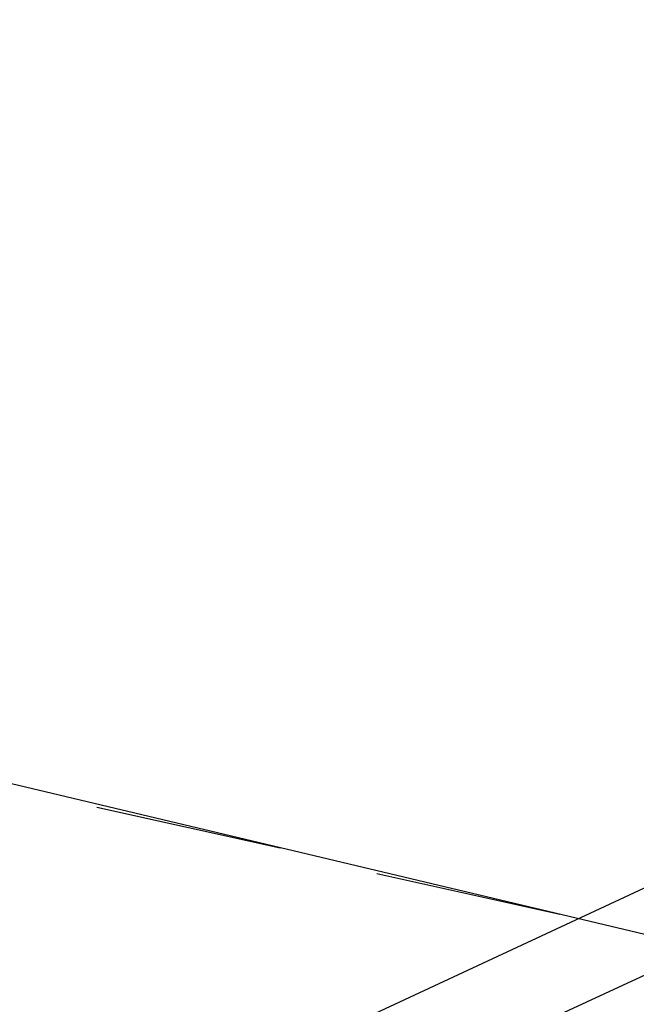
# Model space of a CAD drawing. Header units: feet. Extents: x -79 to 198, y -22 to 181.
# Tile 41 of 256: x 86.12 to 87.73, y 15.65 to 18.23. Entities that reach past the tile are written whole.
import ezdxf

# ---------------------------------------------------------------- set-up
doc = ezdxf.new("R2010")
doc.units = ezdxf.units.FT
doc.layers.add('A-LINEA', color=7, linetype='CONTINUOUS')

msp = doc.modelspace()

# ---------------------------------------------------------------- linework, layer by layer
at = {"layer": 'A-LINEA'}
for p, q in [((71.4822, 8.3811), (121.6031, 31.7045)), ((71.0512, 8.0092), (121.838, 31.468)), ((88.7067, 15.6044), (85.3467, 16.4044)), ((86.32, 16.1644), (86.8, 16.0578)), ((87.0533, 15.9911), (87.5333, 15.8844))]:
    msp.add_line(p, q, dxfattribs=at)

doc.saveas('drawing.dxf')
